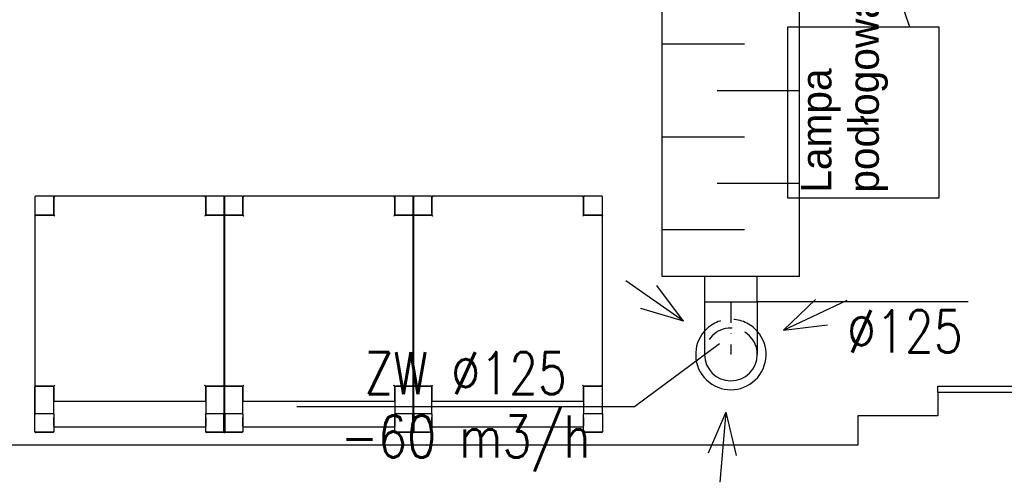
# Model space of a CAD drawing. Header units: centimetres. Extents: x -1062 to 5388, y 1642 to 2943.
# Tile 25 of 90: x -277 to -43, y 2115 to 2225. Entities that reach past the tile are written whole.
import ezdxf
from ezdxf.enums import TextEntityAlignment as Align

# ---------------------------------------------------------------- set-up
doc = ezdxf.new("R2010")
doc.units = ezdxf.units.CM
doc.linetypes.add('DASHDOT', pattern=[1, 0.5, -0.25, 0, -0.25])
doc.linetypes.add('HIDDEN', pattern=[9.525, 6.35, -3.175])
doc.layers.add('M-AXS', color=2, linetype='DASHDOT', lineweight=30)
doc.layers.add('M-TEXT-n', color=5, linetype='Continuous', lineweight=9)
doc.layers.add('M-DIFF-RETN', color=230, linetype='Continuous', true_color=0xff007f)
doc.layers.add('M-DUCT-RETN', color=230, linetype='Continuous', true_color=0xff007f)
for name, color, linetype in [('M-LDR', 5, 'Continuous'), ('M-XREF', 252, 'Continuous'), ('XREF$0$Meble', 8, 'Continuous'), ('XREF$0$Notatki tekstowe', 8, 'Continuous'), ('XREF$0$Notatki tekstowe-1', 8, 'Continuous'), ('XREF$0$Stropy', 8, 'Continuous'), ('XREF$0$Ściany-2', 8, 'Continuous')]:
    doc.layers.add(name, color=color, linetype=linetype)
doc.styles.add('RomanS', font='romans.shx')
doc.styles.add('XREF$0$Arial', font='txt', dxfattribs={"height": 7.2})

# ---------------------------------------------------------------- blocks, each defined once
blk = doc.blocks.new('XREF$0$Bimroom_Collection_Dining_Chair_2022 - Dining Chair-V4-Aranżacja_01')
at = {"layer": 'XREF$0$Meble'}
for p, q in [((-22.5, 23.7), (-22.5, 27.71)), ((-22.3, 28), (-18.2, 28)), ((-22.3, 27.91), (-18.2, 27.91)), ((-18, 27.71), (-18, 27.8)), ((-18, 27.71), (-18, 23.7)), ((18, 26.67), (-18, 26.67)), ((-18, 24.42), (-18, 26.5)), ((18, 27.8), (18, 27.71)), ((18, 27.8), (18, 27.71)), ((18, 23.7), (18, 27.71)), ((18, 26.5), (18, 24.42)), ((18.2, 28), (22.3, 28)), ((18.2, 27.91), (22.3, 27.91)), ((22.5, 27.71), (22.5, 23.7)), ((-22.5, 23.7), (-22.5, 17.2)), ((-18.2, 23.5), (-22.3, 23.5)), ((-18, 20.68), (-18, 23.7)), ((-18, 17.2), (-18, 23.7)), ((18, 23.7), (18, 20.68)), ((18, 23.7), (18, 17.2)), ((22.3, 23.5), (18.2, 23.5)), ((22.5, 17.2), (22.5, 23.7)), ((-18, 20.68), (-18, 20.67)), ((-18, 20.68), (-18, 17)), ((-18, 20.67), (18, 20.67)), ((18, 20.67), (18, 20.68)), ((18, 17), (18, 20.68)), ((-18, 17), (-22.5, 17)), ((-22.5, 17), (-22.5, -23.5)), ((-22.3, 17), (-18.2, 17)), ((22.5, 17), (18, 17)), ((18.2, 17), (22.3, 17)), ((22.5, -23.5), (22.5, 17)), ((-22.5, -23.5), (-18, -23.5)), ((-22.5, -23.7), (-22.5, -27.8)), ((-18.2, -23.5), (-22.3, -23.5)), ((-18, -23.5), (-18, -28)), ((-18, -27.8), (-18, -23.7)), ((18, -28), (18, -23.5)), ((18, -23.5), (22.5, -23.5)), ((18, -23.7), (18, -27.8)), ((22.3, -23.5), (18.2, -23.5)), ((22.5, -27.8), (22.5, -23.7)), ((-22.3, -28), (-18.2, -28)), ((-18, -28), (18, -28)), ((18.2, -28), (22.3, -28))]:
    blk.add_line(p, q, dxfattribs=at)
for centre, start, end in [((-22.3, 27.8), 90, 110.0607), ((-18.2, 27.8), 360, 90), ((18.2, 27.8), 90, 180), ((22.3, 27.8), 45, 90), ((-18.2, 21.3), 0, 38.5714), ((-18.2, 21.3), 12.8571, 38.5714), ((18.2, 21.3), 141.4286, 167.1429), ((18.2, 21.3), 141.4286, 167.1429), ((-22.3, 17.2), 192.8571, 205.7143), ((-22.3, 17.2), 192.8571, 205.7143), ((-22.3, 17.2), 231.4286, 244.2857), ((-22.3, 17.2), 231.4286, 244.2857), ((-22.3, 17.2), 257.1429, 270), ((-18.2, 17.2), 270, 282.8571), ((-18.2, 17.2), 270, 282.8571), ((-18.2, 17.2), 295.7143, 0), ((-18.2, 17.2), 295.7143, 0), ((18.2, 17.2), 180, 244.2857), ((18.2, 17.2), 180, 244.2857), ((18.2, 17.2), 257.1429, 270), ((18.2, 17.2), 257.1429, 270), ((22.3, 17.2), 270, 282.8571), ((22.3, 17.2), 295.7143, 308.5714), ((22.3, 17.2), 295.7143, 308.5714), ((-22.3, -23.7), 90, 180), ((-22.3, -23.7), 105, 120), ((-18.2, -23.7), 0, 90), ((-18.2, -23.7), 60, 75), ((-18.2, -23.7), 15, 30), ((-18.2, -23.7), 0, 13.7919), ((18.2, -23.7), 90, 180), ((18.2, -23.7), 150, 165), ((18.2, -23.7), 90, 120), ((22.3, -23.7), 0, 90), ((22.3, -23.7), 60, 75), ((-22.3, -27.8), 180, 270), ((-22.3, -27.8), 240, 255), ((-18.2, -27.8), 270, 0), ((-18.2, -27.8), 270, 345), ((18.2, -27.8), 180, 270), ((18.2, -27.8), 195, 270), ((22.3, -27.8), 270, 0), ((22.3, -27.8), 285, 300)]:
    blk.add_arc(centre, 0.2, start, end, dxfattribs=at)
for points, knots in [([(-22.5, 27.71), (-22.5, 27.73), (-22.49, 27.78), (-22.46, 27.83), (-22.43, 27.87), (-22.37, 27.9), (-22.33, 27.91), (-22.3, 27.91)], [-1, -1, -1, -1, -0.785714, -0.571429, -0.428571, -0.285714, 0, 0, 0, 0]), ([(-18.2, 27.91), (-18.18, 27.91), (-18.13, 27.9), (-18.08, 27.87), (-18.04, 27.84), (-18.01, 27.79), (-18, 27.74), (-18, 27.71)], [-1, -1, -1, -1, -0.785714, -0.571429, -0.428571, -0.285714, 0, 0, 0, 0]), ([(18, 27.71), (18, 27.73), (18.01, 27.78), (18.04, 27.83), (18.07, 27.87), (18.13, 27.9), (18.17, 27.91), (18.2, 27.91)], [-1, -1, -1, -1, -0.785714, -0.571429, -0.428571, -0.285714, 0, 0, 0, 0]), ([(22.3, 27.91), (22.32, 27.91), (22.37, 27.9), (22.42, 27.87), (22.46, 27.84), (22.49, 27.79), (22.5, 27.74), (22.5, 27.71)], [-1, -1, -1, -1, -0.785714, -0.571429, -0.428571, -0.285714, 0, 0, 0, 0]), ([(-22.3, 23.5), (-22.32, 23.5), (-22.37, 23.51), (-22.42, 23.54), (-22.46, 23.57), (-22.49, 23.62), (-22.5, 23.67), (-22.5, 23.7)], [-1, -1, -1, -1, -0.785714, -0.571429, -0.428571, -0.285714, 0, 0, 0, 0]), ([(-18, 23.7), (-18, 23.67), (-18.01, 23.63), (-18.04, 23.58), (-18.07, 23.54), (-18.13, 23.51), (-18.17, 23.5), (-18.2, 23.5)], [-1, -1, -1, -1, -0.785714, -0.571429, -0.428571, -0.285714, 0, 0, 0, 0]), ([(18.2, 23.5), (18.18, 23.5), (18.13, 23.51), (18.08, 23.54), (18.04, 23.57), (18.01, 23.62), (18, 23.67), (18, 23.7)], [-1, -1, -1, -1, -0.785714, -0.571429, -0.428571, -0.285714, 0, 0, 0, 0]), ([(22.5, 23.7), (22.5, 23.67), (22.49, 23.63), (22.46, 23.58), (22.43, 23.54), (22.37, 23.51), (22.33, 23.5), (22.3, 23.5)], [-1, -1, -1, -1, -0.785714, -0.571429, -0.428571, -0.285714, 0, 0, 0, 0]), ([(-22.5, 17), (-22.5, 17), (-22.5, 17), (-22.49, 16.99), (-22.47, 16.97), (-22.46, 16.96), (-22.44, 16.94), (-22.42, 16.92), (-22.4, 16.9), (-22.39, 16.89), (-22.37, 16.87), (-22.34, 16.84), (-22.32, 16.82), (-22.3, 16.8)], [0, 0, 0, 0, 0.166667, 0.25, 0.333333, 0.416667, 0.5, 0.583333, 0.666667, 0.708333, 0.75, 0.833333, 1, 1, 1, 1]), ([(-18, 17), (-18, 17), (-18, 17), (-17.99, 16.99), (-17.97, 16.97), (-17.96, 16.96), (-17.94, 16.94), (-17.92, 16.92), (-17.9, 16.9), (-17.89, 16.89), (-17.87, 16.87), (-17.84, 16.84), (-17.82, 16.82), (-17.8, 16.8)], [0, 0, 0, 0, 0.166667, 0.25, 0.333333, 0.416667, 0.5, 0.583333, 0.666667, 0.708333, 0.75, 0.833333, 1, 1, 1, 1]), ([(18, 17), (18, 17), (18, 17), (17.99, 16.99), (17.97, 16.97), (17.96, 16.96), (17.94, 16.94), (17.92, 16.92), (17.9, 16.9), (17.89, 16.89), (17.87, 16.87), (17.84, 16.84), (17.82, 16.82), (17.8, 16.8)], [0, 0, 0, 0, 0.166667, 0.25, 0.333333, 0.416667, 0.5, 0.583333, 0.666667, 0.708333, 0.75, 0.833333, 1, 1, 1, 1]), ([(22.5, 17), (22.5, 17), (22.5, 17), (22.49, 16.99), (22.47, 16.97), (22.46, 16.96), (22.44, 16.94), (22.42, 16.92), (22.4, 16.9), (22.39, 16.89), (22.37, 16.87), (22.34, 16.84), (22.32, 16.82), (22.3, 16.8)], [0, 0, 0, 0, 0.166667, 0.25, 0.333333, 0.416667, 0.5, 0.583333, 0.666667, 0.708333, 0.75, 0.833333, 1, 1, 1, 1]), ([(-22.49, -23.49), (-22.49, -23.49), (-22.49, -23.49), (-22.47, -23.47), (-22.46, -23.46), (-22.44, -23.44), (-22.42, -23.42), (-22.4, -23.4), (-22.39, -23.39), (-22.37, -23.37), (-22.34, -23.34), (-22.32, -23.32), (-22.3, -23.3)], [0.1666667, 0.1666667, 0.1666667, 0.1666667, 0.25, 0.3333333, 0.4166667, 0.5, 0.5833333, 0.6666667, 0.7083333, 0.75, 0.8333333, 1, 1, 1, 1]), ([(-18, -23.5), (-18, -23.5), (-18, -23.5), (-17.99, -23.49), (-17.97, -23.47), (-17.96, -23.46), (-17.94, -23.44), (-17.92, -23.42), (-17.9, -23.4), (-17.89, -23.39), (-17.87, -23.37), (-17.84, -23.34), (-17.82, -23.32), (-17.8, -23.3)], [0, 0, 0, 0, 0.166667, 0.25, 0.333333, 0.416667, 0.5, 0.583333, 0.666667, 0.708333, 0.75, 0.833333, 1, 1, 1, 1]), ([(18, -23.5), (18, -23.5), (18, -23.5), (17.99, -23.49), (17.97, -23.47), (17.96, -23.46), (17.94, -23.44), (17.92, -23.42), (17.9, -23.4), (17.89, -23.39), (17.87, -23.37), (17.84, -23.34), (17.82, -23.32), (17.8, -23.3)], [0, 0, 0, 0, 0.166667, 0.25, 0.333333, 0.416667, 0.5, 0.583333, 0.666667, 0.708333, 0.75, 0.833333, 1, 1, 1, 1]), ([(22.49, -23.49), (22.49, -23.49), (22.49, -23.49), (22.47, -23.47), (22.46, -23.46), (22.44, -23.44), (22.42, -23.42), (22.4, -23.4), (22.39, -23.39), (22.37, -23.37), (22.34, -23.34), (22.32, -23.32), (22.3, -23.3)], [0.1666667, 0.1666667, 0.1666667, 0.1666667, 0.25, 0.3333333, 0.4166667, 0.5, 0.5833333, 0.6666667, 0.7083333, 0.75, 0.8333333, 1, 1, 1, 1]), ([(-18, -28), (-18, -28), (-18, -28), (-17.99, -27.99), (-17.97, -27.97), (-17.96, -27.96), (-17.94, -27.94), (-17.92, -27.92), (-17.9, -27.9), (-17.89, -27.89), (-17.87, -27.87), (-17.84, -27.84), (-17.82, -27.82), (-17.8, -27.8)], [0, 0, 0, 0, 0.166667, 0.25, 0.333333, 0.416667, 0.5, 0.583333, 0.666667, 0.708333, 0.75, 0.833333, 1, 1, 1, 1]), ([(18, -28), (18, -28), (18, -28), (17.99, -27.99), (17.97, -27.97), (17.96, -27.96), (17.94, -27.94), (17.92, -27.92), (17.9, -27.9), (17.89, -27.89), (17.87, -27.87), (17.84, -27.84), (17.82, -27.82), (17.8, -27.8)], [0, 0, 0, 0, 0.166667, 0.25, 0.333333, 0.416667, 0.5, 0.583333, 0.666667, 0.708333, 0.75, 0.833333, 1, 1, 1, 1])]:
    blk.add_open_spline(points, degree=3, knots=knots, dxfattribs=at)
blk = doc.blocks.new('XREF$0$Bimroom_Collection_Dining_Chair_2022 - Dining Chair-V7-Aranżacja_01')
at = {"layer": 'XREF$0$Meble'}
for p, q in [((-22.5, 23.7), (-22.5, 27.71)), ((-22.3, 28), (-18.2, 28)), ((-22.3, 27.91), (-18.2, 27.91)), ((-18, 27.71), (-18, 27.8)), ((-18, 27.71), (-18, 23.7)), ((18, 26.67), (-18, 26.67)), ((-18, 24.42), (-18, 26.5)), ((18, 27.8), (18, 27.71)), ((18, 27.8), (18, 27.71)), ((18, 23.7), (18, 27.71)), ((18, 26.5), (18, 24.42)), ((18.2, 28), (22.3, 28)), ((18.2, 27.91), (22.3, 27.91)), ((22.5, 27.71), (22.5, 27.8)), ((22.5, 27.71), (22.5, 23.7)), ((-22.5, 23.7), (-22.5, 17.2)), ((-18.2, 23.5), (-22.3, 23.5)), ((-18, 20.68), (-18, 23.7)), ((-18, 17.2), (-18, 23.7)), ((18, 23.7), (18, 20.68)), ((18, 23.7), (18, 17.2)), ((22.3, 23.5), (18.2, 23.5)), ((22.5, 17.2), (22.5, 23.7)), ((22.5, 23.7), (22.5, 17.2)), ((22.5, 21.3), (22.5, 23.7)), ((-18, 20.68), (-18, 20.67)), ((-18, 20.68), (-18, 17)), ((-18, 20.67), (18, 20.67)), ((18, 20.67), (18, 20.68)), ((18, 17), (18, 20.68)), ((-18, 17), (-22.5, 17)), ((-22.5, 17), (-22.5, -23.5)), ((-22.3, 17), (-18.2, 17)), ((22.5, 17), (18, 17)), ((18.2, 17), (22.3, 17)), ((22.5, -23.5), (22.5, 17)), ((-22.5, -23.5), (-18, -23.5)), ((-22.5, -23.7), (-22.5, -27.8)), ((-18.2, -23.5), (-22.3, -23.5)), ((-18, -23.5), (-18, -28)), ((-18, -27.8), (-18, -23.7)), ((18, -28), (18, -23.5)), ((18, -23.5), (22.5, -23.5)), ((18, -23.7), (18, -27.8)), ((22.3, -23.5), (18.2, -23.5)), ((22.5, -27.8), (22.5, -23.7)), ((-22.3, -28), (-18.2, -28)), ((-18, -28), (18, -28)), ((18.2, -28), (22.3, -28))]:
    blk.add_line(p, q, dxfattribs=at)
for centre, start, end in [((-22.3, 27.8), 90, 110.1027), ((-18.2, 27.8), 360, 90), ((18.2, 27.8), 90, 180), ((22.3, 27.8), 360, 90), ((-18.2, 21.3), 0, 38.5714), ((-18.2, 21.3), 12.8571, 38.5714), ((18.2, 21.3), 141.4286, 167.1429), ((18.2, 21.3), 141.4286, 167.1429), ((22.3, 21.3), 0, 38.5714), ((22.3, 21.3), 0, 38.5714), ((-22.3, 17.2), 192.8571, 205.7143), ((-22.3, 17.2), 192.8571, 205.7143), ((-22.3, 17.2), 231.4286, 244.2857), ((-22.3, 17.2), 231.4286, 244.2857), ((-22.3, 17.2), 257.1429, 270), ((-18.2, 17.2), 270, 282.8571), ((-18.2, 17.2), 270, 282.8571), ((-18.2, 17.2), 295.7143, 0), ((-18.2, 17.2), 295.7143, 0), ((18.2, 17.2), 180, 244.2857), ((18.2, 17.2), 180, 244.2857), ((18.2, 17.2), 257.1429, 270), ((18.2, 17.2), 257.1429, 270), ((22.3, 17.2), 270, 282.8571), ((22.3, 17.2), 295.7143, 360), ((22.3, 17.2), 295.7143, 0), ((-22.3, -23.7), 90, 180), ((-22.3, -23.7), 105, 120), ((-18.2, -23.7), 0, 90), ((-18.2, -23.7), 60, 75), ((-18.2, -23.7), 15, 30), ((-18.2, -23.7), 0, 13.7919), ((18.2, -23.7), 90, 180), ((18.2, -23.7), 150, 165), ((18.2, -23.7), 90, 120), ((22.3, -23.7), 0, 90), ((22.3, -23.7), 0, 75), ((-22.3, -27.8), 180, 270), ((-22.3, -27.8), 240, 255), ((-18.2, -27.8), 270, 0), ((-18.2, -27.8), 270, 345), ((18.2, -27.8), 180, 270), ((18.2, -27.8), 195, 270), ((22.3, -27.8), 270, 0), ((22.3, -27.8), 285, 0)]:
    blk.add_arc(centre, 0.2, start, end, dxfattribs=at)
for points, knots in [([(-22.5, 27.71), (-22.5, 27.73), (-22.49, 27.78), (-22.46, 27.83), (-22.43, 27.87), (-22.37, 27.9), (-22.33, 27.91), (-22.3, 27.91)], [-1, -1, -1, -1, -0.785714, -0.571429, -0.428571, -0.285714, 0, 0, 0, 0]), ([(-18.2, 27.91), (-18.18, 27.91), (-18.13, 27.9), (-18.08, 27.87), (-18.04, 27.84), (-18.01, 27.79), (-18, 27.74), (-18, 27.71)], [-1, -1, -1, -1, -0.785714, -0.571429, -0.428571, -0.285714, 0, 0, 0, 0]), ([(18, 27.71), (18, 27.73), (18.01, 27.78), (18.04, 27.83), (18.07, 27.87), (18.13, 27.9), (18.17, 27.91), (18.2, 27.91)], [-1, -1, -1, -1, -0.785714, -0.571429, -0.428571, -0.285714, 0, 0, 0, 0]), ([(22.3, 27.91), (22.32, 27.91), (22.37, 27.9), (22.42, 27.87), (22.46, 27.84), (22.49, 27.79), (22.5, 27.74), (22.5, 27.71)], [-1, -1, -1, -1, -0.785714, -0.571429, -0.428571, -0.285714, 0, 0, 0, 0]), ([(-22.3, 23.5), (-22.32, 23.5), (-22.37, 23.51), (-22.42, 23.54), (-22.46, 23.57), (-22.49, 23.62), (-22.5, 23.67), (-22.5, 23.7)], [-1, -1, -1, -1, -0.785714, -0.571429, -0.428571, -0.285714, 0, 0, 0, 0]), ([(-18, 23.7), (-18, 23.67), (-18.01, 23.63), (-18.04, 23.58), (-18.07, 23.54), (-18.13, 23.51), (-18.17, 23.5), (-18.2, 23.5)], [-1, -1, -1, -1, -0.785714, -0.571429, -0.428571, -0.285714, 0, 0, 0, 0]), ([(18.2, 23.5), (18.18, 23.5), (18.13, 23.51), (18.08, 23.54), (18.04, 23.57), (18.01, 23.62), (18, 23.67), (18, 23.7)], [-1, -1, -1, -1, -0.785714, -0.571429, -0.428571, -0.285714, 0, 0, 0, 0]), ([(22.5, 23.7), (22.5, 23.67), (22.49, 23.63), (22.46, 23.58), (22.43, 23.54), (22.37, 23.51), (22.33, 23.5), (22.3, 23.5)], [-1, -1, -1, -1, -0.785714, -0.571429, -0.428571, -0.285714, 0, 0, 0, 0]), ([(-22.5, 17), (-22.5, 17), (-22.5, 17), (-22.49, 16.99), (-22.47, 16.97), (-22.46, 16.96), (-22.44, 16.94), (-22.42, 16.92), (-22.4, 16.9), (-22.39, 16.89), (-22.37, 16.87), (-22.34, 16.84), (-22.32, 16.82), (-22.3, 16.8)], [0, 0, 0, 0, 0.166667, 0.25, 0.333333, 0.416667, 0.5, 0.583333, 0.666667, 0.708333, 0.75, 0.833333, 1, 1, 1, 1]), ([(-18, 17), (-18, 17), (-18, 17), (-17.99, 16.99), (-17.97, 16.97), (-17.96, 16.96), (-17.94, 16.94), (-17.92, 16.92), (-17.9, 16.9), (-17.89, 16.89), (-17.87, 16.87), (-17.84, 16.84), (-17.82, 16.82), (-17.8, 16.8)], [0, 0, 0, 0, 0.166667, 0.25, 0.333333, 0.416667, 0.5, 0.583333, 0.666667, 0.708333, 0.75, 0.833333, 1, 1, 1, 1]), ([(18, 17), (18, 17), (18, 17), (17.99, 16.99), (17.97, 16.97), (17.96, 16.96), (17.94, 16.94), (17.92, 16.92), (17.9, 16.9), (17.89, 16.89), (17.87, 16.87), (17.84, 16.84), (17.82, 16.82), (17.8, 16.8)], [0, 0, 0, 0, 0.166667, 0.25, 0.333333, 0.416667, 0.5, 0.583333, 0.666667, 0.708333, 0.75, 0.833333, 1, 1, 1, 1]), ([(22.5, 17), (22.5, 17), (22.5, 17), (22.49, 16.99), (22.47, 16.97), (22.46, 16.96), (22.44, 16.94), (22.42, 16.92), (22.4, 16.9), (22.39, 16.89), (22.37, 16.87), (22.34, 16.84), (22.32, 16.82), (22.3, 16.8)], [0, 0, 0, 0, 0.166667, 0.25, 0.333333, 0.416667, 0.5, 0.583333, 0.666667, 0.708333, 0.75, 0.833333, 1, 1, 1, 1]), ([(-22.49, -23.49), (-22.49, -23.49), (-22.49, -23.49), (-22.47, -23.47), (-22.46, -23.46), (-22.44, -23.44), (-22.42, -23.42), (-22.4, -23.4), (-22.39, -23.39), (-22.37, -23.37), (-22.34, -23.34), (-22.32, -23.32), (-22.3, -23.3)], [0.1666667, 0.1666667, 0.1666667, 0.1666667, 0.25, 0.3333333, 0.4166667, 0.5, 0.5833333, 0.6666667, 0.7083333, 0.75, 0.8333333, 1, 1, 1, 1]), ([(-18, -23.5), (-18, -23.5), (-18, -23.5), (-17.99, -23.49), (-17.97, -23.47), (-17.96, -23.46), (-17.94, -23.44), (-17.92, -23.42), (-17.9, -23.4), (-17.89, -23.39), (-17.87, -23.37), (-17.84, -23.34), (-17.82, -23.32), (-17.8, -23.3)], [0, 0, 0, 0, 0.166667, 0.25, 0.333333, 0.416667, 0.5, 0.583333, 0.666667, 0.708333, 0.75, 0.833333, 1, 1, 1, 1]), ([(18, -23.5), (18, -23.5), (18, -23.5), (17.99, -23.49), (17.97, -23.47), (17.96, -23.46), (17.94, -23.44), (17.92, -23.42), (17.9, -23.4), (17.89, -23.39), (17.87, -23.37), (17.84, -23.34), (17.82, -23.32), (17.8, -23.3)], [0, 0, 0, 0, 0.166667, 0.25, 0.333333, 0.416667, 0.5, 0.583333, 0.666667, 0.708333, 0.75, 0.833333, 1, 1, 1, 1]), ([(22.5, -23.5), (22.5, -23.5), (22.5, -23.5), (22.49, -23.49), (22.47, -23.47), (22.46, -23.46), (22.44, -23.44), (22.42, -23.42), (22.4, -23.4), (22.39, -23.39), (22.37, -23.37), (22.34, -23.34), (22.32, -23.32), (22.3, -23.3)], [0, 0, 0, 0, 0.166667, 0.25, 0.333333, 0.416667, 0.5, 0.583333, 0.666667, 0.708333, 0.75, 0.833333, 1, 1, 1, 1]), ([(-18, -28), (-18, -28), (-18, -28), (-17.99, -27.99), (-17.97, -27.97), (-17.96, -27.96), (-17.94, -27.94), (-17.92, -27.92), (-17.9, -27.9), (-17.89, -27.89), (-17.87, -27.87), (-17.84, -27.84), (-17.82, -27.82), (-17.8, -27.8)], [0, 0, 0, 0, 0.166667, 0.25, 0.333333, 0.416667, 0.5, 0.583333, 0.666667, 0.708333, 0.75, 0.833333, 1, 1, 1, 1]), ([(18, -28), (18, -28), (18, -28), (17.99, -27.99), (17.97, -27.97), (17.96, -27.96), (17.94, -27.94), (17.92, -27.92), (17.9, -27.9), (17.89, -27.89), (17.87, -27.87), (17.84, -27.84), (17.82, -27.82), (17.8, -27.8)], [0, 0, 0, 0, 0.166667, 0.25, 0.333333, 0.416667, 0.5, 0.583333, 0.666667, 0.708333, 0.75, 0.833333, 1, 1, 1, 1])]:
    blk.add_open_spline(points, degree=3, knots=knots, dxfattribs=at)
blk = doc.blocks.new('XREF$0$Bimroom_Collection_Dining_Chair_2022 - Dining Chair-V8-Aranżacja_01')
at = {"layer": 'XREF$0$Meble'}
for p, q in [((-22.5, 27.8), (-22.5, 27.71)), ((-22.5, 27.8), (-22.5, 27.71)), ((-22.5, 23.7), (-22.5, 27.71)), ((-22.3, 28), (-18.2, 28)), ((-22.3, 27.91), (-18.2, 27.91)), ((-18, 27.71), (-18, 27.8)), ((-18, 27.71), (-18, 23.7)), ((18, 26.67), (-18, 26.67)), ((-18, 24.42), (-18, 26.5)), ((18, 27.8), (18, 27.71)), ((18, 27.8), (18, 27.71)), ((18, 23.7), (18, 27.71)), ((18, 26.5), (18, 24.42)), ((18.2, 28), (22.3, 28)), ((18.2, 27.91), (22.3, 27.91)), ((22.5, 27.71), (22.5, 23.7)), ((-22.5, 23.7), (-22.5, 17.2)), ((-22.5, 23.7), (-22.5, 21.3)), ((-18.2, 23.5), (-22.3, 23.5)), ((-18, 20.68), (-18, 23.7)), ((-18, 17.2), (-18, 23.7)), ((18, 23.7), (18, 20.68)), ((18, 23.7), (18, 17.2)), ((22.3, 23.5), (18.2, 23.5)), ((22.5, 17.2), (22.5, 23.7)), ((-18, 20.68), (-18, 20.67)), ((-18, 20.68), (-18, 17)), ((-18, 20.67), (18, 20.67)), ((18, 20.67), (18, 20.68)), ((18, 17), (18, 20.68)), ((-18, 17), (-22.5, 17)), ((-22.5, 17), (-22.5, -23.5)), ((-22.3, 17), (-18.2, 17)), ((22.5, 17), (18, 17)), ((18.2, 17), (22.3, 17)), ((22.5, -23.5), (22.5, 17)), ((-22.5, -23.5), (-18, -23.5)), ((-22.5, -23.7), (-22.5, -27.8)), ((-18.2, -23.5), (-22.3, -23.5)), ((-18, -23.5), (-18, -28)), ((-18, -27.8), (-18, -23.7)), ((18, -28), (18, -23.5)), ((18, -23.5), (22.5, -23.5)), ((18, -23.7), (18, -27.8)), ((22.3, -23.5), (18.2, -23.5)), ((22.5, -27.8), (22.5, -23.7)), ((-22.3, -28), (-18.2, -28)), ((-18, -28), (18, -28)), ((18.2, -28), (22.3, -28))]:
    blk.add_line(p, q, dxfattribs=at)
for centre, start, end in [((-22.3, 27.8), 90, 180), ((-18.2, 27.8), 360, 90), ((18.2, 27.8), 90, 180), ((22.3, 27.8), 45, 90), ((-22.3, 21.3), 141.4286, 167.1429), ((-22.3, 21.3), 141.4286, 167.1429), ((-18.2, 21.3), 0, 38.5714), ((-18.2, 21.3), 12.8571, 38.5714), ((18.2, 21.3), 141.4286, 167.1429), ((18.2, 21.3), 141.4286, 167.1429), ((-22.3, 17.2), 180, 244.2857), ((-22.3, 17.2), 180, 244.2857), ((-22.3, 17.2), 257.1429, 270), ((-18.2, 17.2), 270, 282.8571), ((-18.2, 17.2), 270, 282.8571), ((-18.2, 17.2), 295.7143, 0), ((-18.2, 17.2), 295.7143, 0), ((18.2, 17.2), 180, 244.2857), ((18.2, 17.2), 180, 244.2857), ((18.2, 17.2), 257.1429, 270), ((18.2, 17.2), 257.1429, 270), ((22.3, 17.2), 270, 282.8571), ((22.3, 17.2), 295.7143, 308.5714), ((22.3, 17.2), 295.7143, 308.5714), ((-22.3, -23.7), 90, 180), ((-22.3, -23.7), 150, 165), ((-22.3, -23.7), 90, 120), ((-18.2, -23.7), 0, 90), ((-18.2, -23.7), 60, 75), ((-18.2, -23.7), 15, 30), ((-18.2, -23.7), 0, 13.7919), ((18.2, -23.7), 90, 180), ((18.2, -23.7), 150, 165), ((18.2, -23.7), 90, 120), ((22.3, -23.7), 0, 90), ((22.3, -23.7), 60, 75), ((-22.3, -27.8), 180, 270), ((-22.3, -27.8), 180, 210), ((-22.3, -27.8), 240, 255), ((-18.2, -27.8), 270, 0), ((-18.2, -27.8), 270, 345), ((18.2, -27.8), 180, 270), ((18.2, -27.8), 195, 270), ((22.3, -27.8), 270, 0), ((22.3, -27.8), 285, 300)]:
    blk.add_arc(centre, 0.2, start, end, dxfattribs=at)
for points, knots in [([(-22.5, 27.71), (-22.5, 27.73), (-22.49, 27.78), (-22.46, 27.83), (-22.43, 27.87), (-22.37, 27.9), (-22.33, 27.91), (-22.3, 27.91)], [-1, -1, -1, -1, -0.785714, -0.571429, -0.428571, -0.285714, 0, 0, 0, 0]), ([(-18.2, 27.91), (-18.18, 27.91), (-18.13, 27.9), (-18.08, 27.87), (-18.04, 27.84), (-18.01, 27.79), (-18, 27.74), (-18, 27.71)], [-1, -1, -1, -1, -0.785714, -0.571429, -0.428571, -0.285714, 0, 0, 0, 0]), ([(18, 27.71), (18, 27.73), (18.01, 27.78), (18.04, 27.83), (18.07, 27.87), (18.13, 27.9), (18.17, 27.91), (18.2, 27.91)], [-1, -1, -1, -1, -0.785714, -0.571429, -0.428571, -0.285714, 0, 0, 0, 0]), ([(22.3, 27.91), (22.32, 27.91), (22.37, 27.9), (22.42, 27.87), (22.46, 27.84), (22.49, 27.79), (22.5, 27.74), (22.5, 27.71)], [-1, -1, -1, -1, -0.785714, -0.571429, -0.428571, -0.285714, 0, 0, 0, 0]), ([(-22.3, 23.5), (-22.32, 23.5), (-22.37, 23.51), (-22.42, 23.54), (-22.46, 23.57), (-22.49, 23.62), (-22.5, 23.67), (-22.5, 23.7)], [-1, -1, -1, -1, -0.785714, -0.571429, -0.428571, -0.285714, 0, 0, 0, 0]), ([(-18, 23.7), (-18, 23.67), (-18.01, 23.63), (-18.04, 23.58), (-18.07, 23.54), (-18.13, 23.51), (-18.17, 23.5), (-18.2, 23.5)], [-1, -1, -1, -1, -0.785714, -0.571429, -0.428571, -0.285714, 0, 0, 0, 0]), ([(18.2, 23.5), (18.18, 23.5), (18.13, 23.51), (18.08, 23.54), (18.04, 23.57), (18.01, 23.62), (18, 23.67), (18, 23.7)], [-1, -1, -1, -1, -0.785714, -0.571429, -0.428571, -0.285714, 0, 0, 0, 0]), ([(22.5, 23.7), (22.5, 23.67), (22.49, 23.63), (22.46, 23.58), (22.43, 23.54), (22.37, 23.51), (22.33, 23.5), (22.3, 23.5)], [-1, -1, -1, -1, -0.785714, -0.571429, -0.428571, -0.285714, 0, 0, 0, 0]), ([(-22.5, 17), (-22.5, 17), (-22.5, 17), (-22.49, 16.99), (-22.47, 16.97), (-22.46, 16.96), (-22.44, 16.94), (-22.42, 16.92), (-22.4, 16.9), (-22.39, 16.89), (-22.37, 16.87), (-22.34, 16.84), (-22.32, 16.82), (-22.3, 16.8)], [0, 0, 0, 0, 0.166667, 0.25, 0.333333, 0.416667, 0.5, 0.583333, 0.666667, 0.708333, 0.75, 0.833333, 1, 1, 1, 1]), ([(-18, 17), (-18, 17), (-18, 17), (-17.99, 16.99), (-17.97, 16.97), (-17.96, 16.96), (-17.94, 16.94), (-17.92, 16.92), (-17.9, 16.9), (-17.89, 16.89), (-17.87, 16.87), (-17.84, 16.84), (-17.82, 16.82), (-17.8, 16.8)], [0, 0, 0, 0, 0.166667, 0.25, 0.333333, 0.416667, 0.5, 0.583333, 0.666667, 0.708333, 0.75, 0.833333, 1, 1, 1, 1]), ([(18, 17), (18, 17), (18, 17), (17.99, 16.99), (17.97, 16.97), (17.96, 16.96), (17.94, 16.94), (17.92, 16.92), (17.9, 16.9), (17.89, 16.89), (17.87, 16.87), (17.84, 16.84), (17.82, 16.82), (17.8, 16.8)], [0, 0, 0, 0, 0.166667, 0.25, 0.333333, 0.416667, 0.5, 0.583333, 0.666667, 0.708333, 0.75, 0.833333, 1, 1, 1, 1]), ([(22.5, 17), (22.5, 17), (22.5, 17), (22.49, 16.99), (22.47, 16.97), (22.46, 16.96), (22.44, 16.94), (22.42, 16.92), (22.4, 16.9), (22.39, 16.89), (22.37, 16.87), (22.34, 16.84), (22.32, 16.82), (22.3, 16.8)], [0, 0, 0, 0, 0.166667, 0.25, 0.333333, 0.416667, 0.5, 0.583333, 0.666667, 0.708333, 0.75, 0.833333, 1, 1, 1, 1]), ([(-22.5, -23.5), (-22.5, -23.5), (-22.5, -23.5), (-22.49, -23.49), (-22.47, -23.47), (-22.46, -23.46), (-22.44, -23.44), (-22.42, -23.42), (-22.4, -23.4), (-22.39, -23.39), (-22.37, -23.37), (-22.34, -23.34), (-22.32, -23.32), (-22.3, -23.3)], [0, 0, 0, 0, 0.166667, 0.25, 0.333333, 0.416667, 0.5, 0.583333, 0.666667, 0.708333, 0.75, 0.833333, 1, 1, 1, 1]), ([(-18, -23.5), (-18, -23.5), (-18, -23.5), (-17.99, -23.49), (-17.97, -23.47), (-17.96, -23.46), (-17.94, -23.44), (-17.92, -23.42), (-17.9, -23.4), (-17.89, -23.39), (-17.87, -23.37), (-17.84, -23.34), (-17.82, -23.32), (-17.8, -23.3)], [0, 0, 0, 0, 0.166667, 0.25, 0.333333, 0.416667, 0.5, 0.583333, 0.666667, 0.708333, 0.75, 0.833333, 1, 1, 1, 1]), ([(18, -23.5), (18, -23.5), (18, -23.5), (17.99, -23.49), (17.97, -23.47), (17.96, -23.46), (17.94, -23.44), (17.92, -23.42), (17.9, -23.4), (17.89, -23.39), (17.87, -23.37), (17.84, -23.34), (17.82, -23.32), (17.8, -23.3)], [0, 0, 0, 0, 0.166667, 0.25, 0.333333, 0.416667, 0.5, 0.583333, 0.666667, 0.708333, 0.75, 0.833333, 1, 1, 1, 1]), ([(22.49, -23.49), (22.49, -23.49), (22.49, -23.49), (22.47, -23.47), (22.46, -23.46), (22.44, -23.44), (22.42, -23.42), (22.4, -23.4), (22.39, -23.39), (22.37, -23.37), (22.34, -23.34), (22.32, -23.32), (22.3, -23.3)], [0.1666667, 0.1666667, 0.1666667, 0.1666667, 0.25, 0.3333333, 0.4166667, 0.5, 0.5833333, 0.6666667, 0.7083333, 0.75, 0.8333333, 1, 1, 1, 1]), ([(-18, -28), (-18, -28), (-18, -28), (-17.99, -27.99), (-17.97, -27.97), (-17.96, -27.96), (-17.94, -27.94), (-17.92, -27.92), (-17.9, -27.9), (-17.89, -27.89), (-17.87, -27.87), (-17.84, -27.84), (-17.82, -27.82), (-17.8, -27.8)], [0, 0, 0, 0, 0.166667, 0.25, 0.333333, 0.416667, 0.5, 0.583333, 0.666667, 0.708333, 0.75, 0.833333, 1, 1, 1, 1]), ([(18, -28), (18, -28), (18, -28), (17.99, -27.99), (17.97, -27.97), (17.96, -27.96), (17.94, -27.94), (17.92, -27.92), (17.9, -27.9), (17.89, -27.89), (17.87, -27.87), (17.84, -27.84), (17.82, -27.82), (17.8, -27.8)], [0, 0, 0, 0, 0.166667, 0.25, 0.333333, 0.416667, 0.5, 0.583333, 0.666667, 0.708333, 0.75, 0.833333, 1, 1, 1, 1])]:
    blk.add_open_spline(points, degree=3, knots=knots, dxfattribs=at)
blk = doc.blocks.new('XREF')
at = {"layer": 'XREF$0$Notatki tekstowe'}
blk.add_line((-88.54, 2289.38), (-65.96, 2223.24), dxfattribs=at)
at = {"layer": 'XREF$0$Notatki tekstowe', "flags": 128}
blk.add_lwpolyline([(-59.02, 2223.24), (-59.02, 2182.63), (-94.78, 2182.63), (-94.78, 2223.24)], close=True, dxfattribs=at)
at = {"layer": 'XREF$0$Stropy'}
for p, q in [((-59.22, 2136.58), (-59.22, 2138.08)), ((-59.22, 2138.08), (3.78, 2138.08))]:
    blk.add_line(p, q, dxfattribs=at)
at = {"layer": 'XREF$0$Ściany-2'}
for p, q in [((3.78, 2136.58), (-59.22, 2136.58)), ((-59.22, 2136.58), (-59.22, 2131.08)), ((-59.22, 2131.08), (-78.22, 2131.08)), ((-78.22, 2131.08), (-78.22, 2124.08)), ((-78.22, 2124.08), (-314.22, 2124.08))]:
    blk.add_line(p, q, dxfattribs=at)
at = {"layer": 'XREF$0$Meble', "rotation": 180}
for name, p in [('XREF$0$Bimroom_Collection_Dining_Chair_2022 - Dining Chair-V7-Aranżacja_01', (-250.82, 2155.08)), ('XREF$0$Bimroom_Collection_Dining_Chair_2022 - Dining Chair-V4-Aranżacja_01', (-206.02, 2155.08)), ('XREF$0$Bimroom_Collection_Dining_Chair_2022 - Dining Chair-V8-Aranżacja_01', (-161.22, 2155.08))]:
    blk.add_blockref(name, p, dxfattribs=at)
at = {"layer": 'XREF$0$Notatki tekstowe-1', "insert": (-91.68, 2183.92), "char_height": 7.2, "width": 38.12, "attachment_point": 1, "rotation": 90, "line_spacing_factor": 0.936439, "style": 'XREF$0$Arial'}
blk.add_mtext('\\pxt7.05556,14.11111,21.16667,28.22222,35.27778,42.33333,49.38889,56.44444,63.5,70.55556,77.61111,84.66667,91.72222,98.77778,105.83333,112.88889,119.94444,127,134.05556,141.11111,148.16667,155.22222,162.27778,169.33333,176.38889,183.44444,190.5,197.55556,204.61111,211.66667,218.72222,225.77778;{Lampa podłogowa}', dxfattribs=at)

msp = doc.modelspace()

# ---------------------------------------------------------------- linework, layer by layer
at = {"layer": 'M-AXS', "ltscale": 10}
msp.add_line((-108.32, 2158.08), (-108.32, 2145.58), dxfattribs=at)
at = {"layer": 'M-DIFF-RETN'}
for p, q in [((-119.57, 2153.45), (-133.22, 2163.01)), ((-119.57, 2153.45), (-125.85, 2161.92)), ((-95.87, 2151.38), (-88.22, 2158.63)), ((-95.87, 2151.38), (-80.77, 2158.42)), ((-119.57, 2153.45), (-129.67, 2156.46)), ((-95.87, 2151.38), (-85.4, 2152.59)), ((-109.52, 2131.9), (-113.71, 2122.22)), ((-109.52, 2131.9), (-110.97, 2115.29)), ((-109.52, 2131.9), (-107.07, 2121.64))]:
    msp.add_line(p, q, dxfattribs=at)
at = {"layer": 'M-DIFF-RETN', "color": 3, "linetype": 'HIDDEN'}
for radius, start, end in [(8.35, 41.5391, 138.4609), (6.25, 0, 180)]:
    msp.add_arc((-108.32, 2145.58), radius, start, end, dxfattribs=at)
at = {"layer": 'M-DIFF-RETN'}
for radius, start, end in [(8.35, 138.4609, 41.5391), (6.25, 180, 0)]:
    msp.add_arc((-108.32, 2145.58), radius, start, end, dxfattribs=at)
at = {"layer": 'M-DUCT-RETN'}
for p, q in [((-124.57, 2164.08), (-124.57, 2252.08)), ((-92.07, 2164.08), (-92.07, 2252.08)), ((-105.07, 2219.08), (-124.57, 2219.08)), ((-92.07, 2208.08), (-111.57, 2208.08)), ((-105.07, 2197.08), (-124.57, 2197.08)), ((-92.07, 2186.08), (-111.57, 2186.08)), ((-105.07, 2175.08), (-124.57, 2175.08)), ((-92.07, 2164.08), (-124.57, 2164.08)), ((-114.57, 2158.08), (-114.57, 2145.58)), ((-102.07, 2158.08), (-102.07, 2145.58))]:
    msp.add_line(p, q, dxfattribs=at)
msp.add_lwpolyline([(-102.07, 2164.08), (-114.57, 2164.08), (-114.57, 2158.08), (-102.07, 2158.08)], close=True, dxfattribs=at)
at = {"layer": 'M-LDR'}
for p, q in [((-52.07, 2158.08), (-102.07, 2158.08)), ((-111.01, 2148.11), (-131.19, 2133.16)), ((-131.19, 2133.16), (-211.19, 2133.16))]:
    msp.add_line(p, q, dxfattribs=at)

# ---------------------------------------------------------------- block references
at = {"layer": 'M-XREF'}
msp.add_blockref('XREF', (0, 0), dxfattribs=at)

# ---------------------------------------------------------------- texts
at = {"layer": 'M-TEXT-n', "style": 'RomanS', "width": 0.8}
for s, p in [('%%C125', (-67.07, 2146.08)), ('ZW %%C125', (-171.19, 2136.16)), ('-60 m3/h', (-171.19, 2121.16))]:
    msp.add_text(s, height=10, dxfattribs=at).set_placement(p, align=Align.CENTER)

doc.saveas('drawing.dxf')
